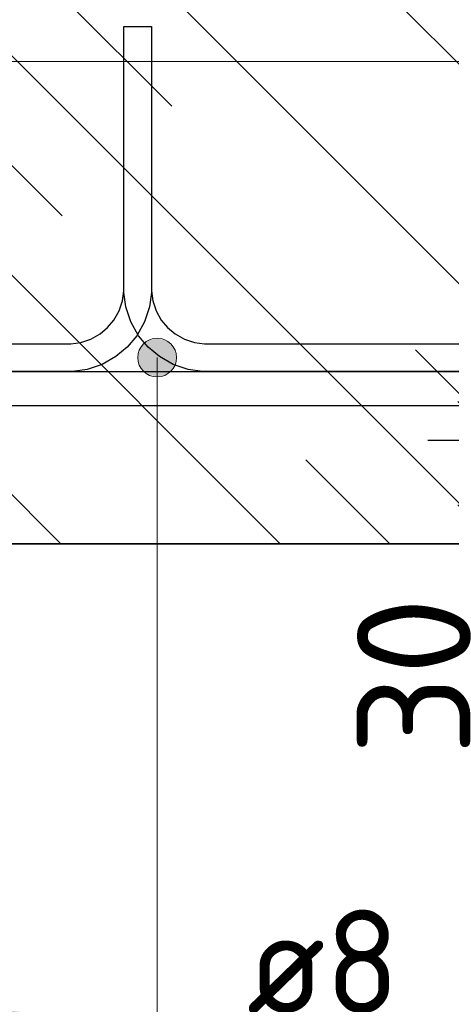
# Model space of a CAD drawing. Header units: metres. Extents: x -38 to 97, y -15 to 21.
# Tile 165 of 233: x 72.479 to 72.604, y 8.198 to 8.484. Entities that reach past the tile are written whole.
import ezdxf

# ---------------------------------------------------------------- set-up
doc = ezdxf.new("R2010")
doc.units = ezdxf.units.M
doc.header["$PDMODE"] = 65
for name, color, linetype, lineweight in [('XR$3$Арм. стержнями нижней зоны', 180, 'Continuous', 35), ('XR$3$Арм.стержн. Арматура края', 96, 'Continuous', 35), ('XR$3$Размерная линия_ общее', 7, 'Continuous', 13), ('XR$4$Арм. стержнями нижней зоны', 180, 'Continuous', 35), ('XR$4$Арм.стержн. Арматура края', 96, 'Continuous', 35), ('XR$4$Размерная линия_ общее', 7, 'Continuous', 13), ('XR$6$Арм. стержнями нижней зоны', 180, 'Continuous', 35), ('XR$6$Арм.стержн. Арматура края', 96, 'Continuous', 35), ('XR$6$Размерная линия_ общее', 7, 'Continuous', 13)]:
    doc.layers.add(name, color=color, linetype=linetype, lineweight=lineweight)
for name, color, linetype, lineweight, true_color in [('XR$3$Арм.стержн. Фиксатор', 7, 'Continuous', 35, 0x501e0f), ('XR$4$Арм.стержн. Фиксатор', 7, 'Continuous', 35, 0x501e0f), ('XR$6$Арм.стержн. Фиксатор', 7, 'Continuous', 35, 0x501e0f)]:
    doc.layers.add(name, color=color, linetype=linetype, lineweight=lineweight, true_color=true_color)
doc.styles.add('ISOCPEUR', font='txt')
doc.dimstyles.new('DIMSTYLE_11', dxfattribs={"dimtxt": 0.033, "dimasz": 0.0375, "dimexe": 0, "dimexo": 0, "dimgap": 0.0165, "dimtad": 2, "dimdec": 0, "dimlfac": 1000, "dimrnd": 1, "dimzin": 12, "dimdsep": 46, "dimtxsty": 'ISOCPEUR', "dimblk1": 'ALL_ML_STRICH', "dimblk2": 'ALL_ML_STRICH', "dimsah": 1, "dimcen": 0, "dimclrd": 7, "dimclre": 256, "dimclrt": 7, "dimadec": 0, "dimazin": 0, "dimtfac": 1, "dimtdec": 0, "dimtix": 1, "dimtmove": 2, "dimatfit": 3, "dimfxl": 0, "dimtvp": 1.2, "dimtzin": 0, "dimlwd": 0, "dimlwe": -3, "dimarcsym": 0})
pattern_1 = [(135, (0, 0), (-0.031819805, -0.031819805), [0.4, -0.05, 0, -0.05]), (135, (-0.01591, -0.01591), (-0.031819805, -0.031819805), [0.8, -0.1, 0.1, -0.1])]

# ---------------------------------------------------------------- blocks, each defined once
blk = doc.blocks.new('ALL_ML_STRICH')
at = {"color": 0, "linetype": 'ByBlock', "lineweight": -2}
for p, q in [((0, -0.5), (0, 0.5)), ((-0.3, -0.3), (0.3, 0.3)), ((-1, 0), (0.5, 0))]:
    blk.add_line(p, q, dxfattribs=at)
blk = doc.blocks.new('*D138')
at = {"layer": 'DEFPOINTS', "color": 7, "linetype": 'Continuous', "lineweight": 13, "transparency": 33554687}
for p in [(72.5769, 8.36188), (72.61689, 8.36188), (72.5769, 8.33188)]:
    blk.add_point(p, dxfattribs=at)
at = {"layer": 'XR$3$Размерная линия_ общее', "color": 253, "linetype": 'Continuous', "lineweight": -2, "true_color": 0xa0a0a0, "transparency": 33554687}
for p, q in [((72.5969, 8.36188), (72.61689, 8.36188)), ((72.5969, 8.33188), (72.61689, 8.33188))]:
    blk.add_line(p, q, dxfattribs=at)
at = {"layer": 'XR$3$Размерная линия_ общее', "color": 7, "linetype": 'Continuous', "lineweight": -2, "transparency": 33554687}
blk.add_line((72.61689, 8.36188), (72.61689, 8.33188), dxfattribs=at)
at = {"layer": 'XR$3$Размерная линия_ общее', "color": 7, "linetype": 'Continuous', "lineweight": 13, "transparency": 33554687, "xscale": 0.0375, "yscale": 0.0375, "zscale": 0.0375}
for p, rotation in [((72.61689, 8.36188), 90), ((72.61689, 8.33188), 270)]:
    blk.add_blockref('ALL_ML_STRICH', p, dxfattribs=dict(at, rotation=rotation))
at = {"layer": 'XR$3$Размерная линия_ общее', "color": 7, "linetype": 'Continuous', "lineweight": 13, "transparency": 33554687, "insert": (72.59289, 8.29345), "char_height": 0.033, "width": 0.066, "attachment_point": 5, "rotation": 90, "style": 'ISOCPEUR'}
blk.add_mtext('\\A1;{30}', dxfattribs=at)
at = {"layer": 'XR$3$Размерная линия_ общее', "color": 7, "linetype": 'Continuous', "lineweight": 13, "transparency": 33554687, "insert": (72.67143, 8.26997), "char_height": 0.027, "width": 0.00135, "attachment_point": 1, "rotation": 270, "line_spacing_factor": 0.60241, "style": 'ISOCPEUR'}
blk.add_mtext('з.с.', dxfattribs=at)
blk = doc.blocks.new('*D305')
at = {"layer": 'DEFPOINTS', "color": 7, "linetype": 'Continuous', "lineweight": 13, "transparency": 33554687}
for p in [(72.5769, 8.36188), (72.61689, 8.36188), (72.5769, 8.33188)]:
    blk.add_point(p, dxfattribs=at)
at = {"layer": 'XR$4$Размерная линия_ общее', "color": 253, "linetype": 'Continuous', "lineweight": -2, "true_color": 0xa0a0a0, "transparency": 33554687}
for p, q in [((72.5969, 8.36188), (72.61689, 8.36188)), ((72.5969, 8.33188), (72.61689, 8.33188))]:
    blk.add_line(p, q, dxfattribs=at)
at = {"layer": 'XR$4$Размерная линия_ общее', "color": 7, "linetype": 'Continuous', "lineweight": -2, "transparency": 33554687}
blk.add_line((72.61689, 8.36188), (72.61689, 8.33188), dxfattribs=at)
at = {"layer": 'XR$4$Размерная линия_ общее', "color": 7, "linetype": 'Continuous', "lineweight": 13, "transparency": 33554687, "xscale": 0.0375, "yscale": 0.0375, "zscale": 0.0375}
for p, rotation in [((72.61689, 8.36188), 90), ((72.61689, 8.33188), 270)]:
    blk.add_blockref('ALL_ML_STRICH', p, dxfattribs=dict(at, rotation=rotation))
at = {"layer": 'XR$4$Размерная линия_ общее', "color": 7, "linetype": 'Continuous', "lineweight": 13, "transparency": 33554687, "insert": (72.59289, 8.29345), "char_height": 0.033, "width": 0.066, "attachment_point": 5, "rotation": 90, "style": 'ISOCPEUR'}
blk.add_mtext('\\A1;{30}', dxfattribs=at)
at = {"layer": 'XR$4$Размерная линия_ общее', "color": 7, "linetype": 'Continuous', "lineweight": 13, "transparency": 33554687, "insert": (72.67143, 8.26997), "char_height": 0.027, "width": 0.00135, "attachment_point": 1, "rotation": 270, "line_spacing_factor": 0.60241, "style": 'ISOCPEUR'}
blk.add_mtext('з.с.', dxfattribs=at)
blk = doc.blocks.new('*D760')
at = {"layer": 'DEFPOINTS', "color": 7, "linetype": 'Continuous', "lineweight": 13, "transparency": 33554687}
for p in [(72.5769, 8.36188), (72.61689, 8.36188), (72.5769, 8.33188)]:
    blk.add_point(p, dxfattribs=at)
at = {"layer": 'XR$6$Размерная линия_ общее', "color": 253, "linetype": 'Continuous', "lineweight": -2, "true_color": 0xa0a0a0, "transparency": 33554687}
for p, q in [((72.5969, 8.36188), (72.61689, 8.36188)), ((72.5969, 8.33188), (72.61689, 8.33188))]:
    blk.add_line(p, q, dxfattribs=at)
at = {"layer": 'XR$6$Размерная линия_ общее', "color": 7, "linetype": 'Continuous', "lineweight": -2, "transparency": 33554687}
blk.add_line((72.61689, 8.36188), (72.61689, 8.33188), dxfattribs=at)
at = {"layer": 'XR$6$Размерная линия_ общее', "color": 7, "linetype": 'Continuous', "lineweight": 13, "transparency": 33554687, "xscale": 0.0375, "yscale": 0.0375, "zscale": 0.0375}
for p, rotation in [((72.61689, 8.36188), 90), ((72.61689, 8.33188), 270)]:
    blk.add_blockref('ALL_ML_STRICH', p, dxfattribs=dict(at, rotation=rotation))
at = {"layer": 'XR$6$Размерная линия_ общее', "color": 7, "linetype": 'Continuous', "lineweight": 13, "transparency": 33554687, "insert": (72.59289, 8.29345), "char_height": 0.033, "width": 0.066, "attachment_point": 5, "rotation": 90, "style": 'ISOCPEUR'}
blk.add_mtext('\\A1;{30}', dxfattribs=at)
at = {"layer": 'XR$6$Размерная линия_ общее', "color": 7, "linetype": 'Continuous', "lineweight": 13, "transparency": 33554687, "insert": (72.67143, 8.26997), "char_height": 0.027, "width": 0.00135, "attachment_point": 1, "rotation": 270, "line_spacing_factor": 0.60241, "style": 'ISOCPEUR'}
blk.add_mtext('з.с.', dxfattribs=at)

msp = doc.modelspace()

# ---------------------------------------------------------------- hatches: boundary and pattern name
at = {"linetype": 'Continuous', "lineweight": 13, "transparency": 33554687}
h = msp.add_hatch(dxfattribs=at)
h.set_pattern_fill('__________540', scale=0.015, style=0, pattern_type=2)
h.set_pattern_definition(pattern_1)
h.paths.add_polyline_path([(72.1675, 8.53188), (72.1675, 8.33188), (72.75595, 8.33188), (72.75595, 8.53188)], flags=0)
h = msp.add_hatch(dxfattribs=at)
h.set_pattern_fill('__________540', scale=0.015, style=0, pattern_type=2)
h.set_pattern_definition(pattern_1)
h.paths.add_polyline_path([(72.1675, 8.53188), (72.1675, 8.33188), (72.75595, 8.33188), (72.75595, 8.53188)], flags=0)
h = msp.add_hatch(dxfattribs=at)
h.set_pattern_fill('__________540', scale=0.015, style=0, pattern_type=2)
h.set_pattern_definition(pattern_1)
h.paths.add_polyline_path([(72.1675, 8.53188), (72.1675, 8.33188), (72.75595, 8.33188), (72.75595, 8.53188)], flags=0)
at = {"layer": 'XR$3$Арм.стержн. Фиксатор', "linetype": 'Continuous', "lineweight": 13, "transparency": 33554687}
for points in [[(72.51357, 8.38869), (72.52325, 8.38869), (72.52122, 8.39071)], [(72.51357, 8.38869), (72.52122, 8.39071), (72.5156, 8.39071)], [(72.5156, 8.39071), (72.52122, 8.39071), (72.51841, 8.3915)], [(72.51278, 8.38588), (72.52403, 8.38588), (72.52325, 8.38869)], [(72.51278, 8.38588), (72.52325, 8.38869), (72.51357, 8.38869)], [(72.51357, 8.38306), (72.52403, 8.38588), (72.51278, 8.38588)], [(72.51357, 8.38306), (72.52325, 8.38306), (72.52403, 8.38588)], [(72.5156, 8.38104), (72.52325, 8.38306), (72.51357, 8.38306)], [(72.5156, 8.38104), (72.52122, 8.38104), (72.52325, 8.38306)], [(72.52122, 8.38104), (72.5156, 8.38104), (72.51841, 8.38025)]]:
    msp.add_hatch(color=7, dxfattribs=at).paths.add_polyline_path(points)
at = {"layer": 'XR$4$Арм.стержн. Фиксатор', "linetype": 'Continuous', "lineweight": 13, "transparency": 33554687}
for points in [[(72.51357, 8.38869), (72.52325, 8.38869), (72.52122, 8.39071)], [(72.51357, 8.38869), (72.52122, 8.39071), (72.5156, 8.39071)], [(72.5156, 8.39071), (72.52122, 8.39071), (72.51841, 8.3915)], [(72.51278, 8.38588), (72.52403, 8.38588), (72.52325, 8.38869)], [(72.51278, 8.38588), (72.52325, 8.38869), (72.51357, 8.38869)], [(72.51357, 8.38306), (72.52403, 8.38588), (72.51278, 8.38588)], [(72.51357, 8.38306), (72.52325, 8.38306), (72.52403, 8.38588)], [(72.5156, 8.38104), (72.52325, 8.38306), (72.51357, 8.38306)], [(72.5156, 8.38104), (72.52122, 8.38104), (72.52325, 8.38306)], [(72.52122, 8.38104), (72.5156, 8.38104), (72.51841, 8.38025)]]:
    msp.add_hatch(color=7, dxfattribs=at).paths.add_polyline_path(points)
at = {"layer": 'XR$6$Арм.стержн. Фиксатор', "linetype": 'Continuous', "lineweight": 13, "transparency": 33554687}
for points in [[(72.51357, 8.38869), (72.52325, 8.38869), (72.52122, 8.39071)], [(72.51357, 8.38869), (72.52122, 8.39071), (72.5156, 8.39071)], [(72.5156, 8.39071), (72.52122, 8.39071), (72.51841, 8.3915)], [(72.51278, 8.38588), (72.52403, 8.38588), (72.52325, 8.38869)], [(72.51278, 8.38588), (72.52325, 8.38869), (72.51357, 8.38869)], [(72.51357, 8.38306), (72.52403, 8.38588), (72.51278, 8.38588)], [(72.51357, 8.38306), (72.52325, 8.38306), (72.52403, 8.38588)], [(72.5156, 8.38104), (72.52325, 8.38306), (72.51357, 8.38306)], [(72.5156, 8.38104), (72.52122, 8.38104), (72.52325, 8.38306)], [(72.52122, 8.38104), (72.5156, 8.38104), (72.51841, 8.38025)]]:
    msp.add_hatch(color=7, dxfattribs=at).paths.add_polyline_path(points)

# ---------------------------------------------------------------- linework, layer by layer
at = {"color": 7, "linetype": 'Continuous', "lineweight": 13, "transparency": 33554687}
msp.add_line((86.41979, 8.47171), (67.91979, 8.47171), dxfattribs=at)
at = {"color": 7, "linetype": 'Continuous', "lineweight": 35, "transparency": 33554687}
msp.add_line((72.1675, 8.33188), (72.75595, 8.33188), dxfattribs=at)
msp.add_line((72.1675, 8.33188), (72.75595, 8.33188), dxfattribs=at)
msp.add_line((72.1675, 8.33188), (72.75595, 8.33188), dxfattribs=at)
at = {"layer": 'XR$3$Арм. стержнями нижней зоны', "color": 4, "linetype": 'Continuous', "lineweight": 25, "transparency": 33554687}
for points in [[(72.76095, 8.37188), (72.1875, 8.37188), (72.1875, 8.38188), (72.76095, 8.38188), (72.76095, 8.37188)], [(72.76095, 8.37188), (72.44251, 8.37188), (72.44251, 8.38188), (72.76095, 8.38188), (72.76095, 8.37188)]]:
    msp.add_lwpolyline(points, dxfattribs=at)
at = {"layer": 'XR$3$Арм.стержн. Арматура края', "color": 4, "linetype": 'Continuous', "lineweight": 25, "transparency": 33554687}
for points in [[(72.21676, 8.38188), (72.6875, 8.38188), (72.6875, 8.37188)], [(72.6875, 8.37188), (72.21607, 8.37188)]]:
    msp.add_lwpolyline(points, dxfattribs=at)
at = {"layer": 'XR$3$Арм.стержн. Фиксатор', "color": 7, "linetype": 'Continuous', "lineweight": 13, "transparency": 33554687}
for p, q in [((72.51841, 8.3915), (72.51841, 8.3915)), ((72.51278, 8.38588), (72.51278, 8.38588)), ((72.51841, 8.17967), (72.51841, 8.38588)), ((72.52403, 8.38588), (72.52403, 8.38588)), ((72.51841, 8.38025), (72.51841, 8.38025))]:
    msp.add_line(p, q, dxfattribs=at)
at = {"layer": 'XR$3$Арм.стержн. Фиксатор', "color": 40, "linetype": 'Continuous', "lineweight": 25, "transparency": 33554687}
for points in [[(72.70875, 8.38188), (72.5316, 8.38188), (72.52743, 8.38246), (72.52308, 8.38389), (72.51907, 8.38614), (72.51577, 8.3889), (72.51301, 8.3922), (72.51077, 8.3962), (72.50933, 8.40056), (72.50875, 8.40473), (72.50875, 8.48188), (72.51675, 8.48188), (72.51675, 8.40473), (72.51617, 8.40056), (72.51474, 8.3962), (72.51249, 8.3922), (72.50973, 8.3889), (72.50643, 8.38614), (72.50242, 8.38389), (72.49807, 8.38246), (72.4939, 8.38188), (72.31675, 8.38188)], [(72.31675, 8.38988), (72.49335, 8.38988), (72.49625, 8.39028), (72.49919, 8.39125), (72.50187, 8.39275), (72.50405, 8.39457), (72.50588, 8.39676), (72.50738, 8.39944), (72.50835, 8.40237), (72.50875, 8.40528), (72.50875, 8.48188), (72.51675, 8.48188), (72.51675, 8.40528), (72.51716, 8.40237), (72.51812, 8.39944), (72.51963, 8.39676), (72.52145, 8.39457), (72.52363, 8.39275), (72.52632, 8.39125), (72.52925, 8.39028), (72.53216, 8.38988), (72.70875, 8.38988), (72.70875, 8.38188)]]:
    msp.add_lwpolyline(points, dxfattribs=at)
at = {"layer": 'XR$3$Арм.стержн. Фиксатор', "color": 7, "linetype": 'Continuous', "lineweight": 13, "transparency": 33554687}
msp.add_circle((72.51841, 8.38588), 0.00563, dxfattribs=at)
at = {"layer": 'XR$4$Арм. стержнями нижней зоны', "color": 4, "linetype": 'Continuous', "lineweight": 25, "transparency": 33554687}
for points in [[(72.76095, 8.37188), (72.1875, 8.37188), (72.1875, 8.38188), (72.76095, 8.38188), (72.76095, 8.37188)], [(72.76095, 8.37188), (72.1875, 8.37188), (72.1875, 8.38188), (72.76095, 8.38188), (72.76095, 8.37188)], [(72.76095, 8.37188), (72.44251, 8.37188), (72.44251, 8.38188), (72.76095, 8.38188), (72.76095, 8.37188)]]:
    msp.add_lwpolyline(points, dxfattribs=at)
at = {"layer": 'XR$4$Арм.стержн. Арматура края', "color": 4, "linetype": 'Continuous', "lineweight": 25, "transparency": 33554687}
for points in [[(72.21676, 8.38188), (72.6875, 8.38188), (72.6875, 8.37188)], [(72.6875, 8.37188), (72.21607, 8.37188)]]:
    msp.add_lwpolyline(points, dxfattribs=at)
at = {"layer": 'XR$4$Арм.стержн. Фиксатор', "color": 7, "linetype": 'Continuous', "lineweight": 13, "transparency": 33554687}
for p, q in [((72.51841, 8.3915), (72.51841, 8.3915)), ((72.51278, 8.38588), (72.51278, 8.38588)), ((72.51841, 8.17967), (72.51841, 8.38588)), ((72.52403, 8.38588), (72.52403, 8.38588)), ((72.51841, 8.38025), (72.51841, 8.38025))]:
    msp.add_line(p, q, dxfattribs=at)
at = {"layer": 'XR$4$Арм.стержн. Фиксатор', "color": 40, "linetype": 'Continuous', "lineweight": 25, "transparency": 33554687}
for points in [[(72.70875, 8.38188), (72.5316, 8.38188), (72.52743, 8.38246), (72.52308, 8.38389), (72.51907, 8.38614), (72.51577, 8.3889), (72.51301, 8.3922), (72.51077, 8.3962), (72.50933, 8.40056), (72.50875, 8.40473), (72.50875, 8.48188), (72.51675, 8.48188), (72.51675, 8.40473), (72.51617, 8.40056), (72.51474, 8.3962), (72.51249, 8.3922), (72.50973, 8.3889), (72.50643, 8.38614), (72.50242, 8.38389), (72.49807, 8.38246), (72.4939, 8.38188), (72.31675, 8.38188)], [(72.31675, 8.38988), (72.49335, 8.38988), (72.49625, 8.39028), (72.49919, 8.39125), (72.50187, 8.39275), (72.50405, 8.39457), (72.50588, 8.39676), (72.50738, 8.39944), (72.50835, 8.40237), (72.50875, 8.40528), (72.50875, 8.48188), (72.51675, 8.48188), (72.51675, 8.40528), (72.51716, 8.40237), (72.51812, 8.39944), (72.51963, 8.39676), (72.52145, 8.39457), (72.52363, 8.39275), (72.52632, 8.39125), (72.52925, 8.39028), (72.53216, 8.38988), (72.70875, 8.38988), (72.70875, 8.38188)]]:
    msp.add_lwpolyline(points, dxfattribs=at)
at = {"layer": 'XR$4$Арм.стержн. Фиксатор', "color": 7, "linetype": 'Continuous', "lineweight": 13, "transparency": 33554687}
msp.add_circle((72.51841, 8.38588), 0.00563, dxfattribs=at)
at = {"layer": 'XR$6$Арм. стержнями нижней зоны', "color": 4, "linetype": 'Continuous', "lineweight": 25, "transparency": 33554687}
for points in [[(72.76095, 8.37188), (72.1875, 8.37188), (72.1875, 8.38188), (72.76095, 8.38188), (72.76095, 8.37188)], [(72.76095, 8.37188), (72.44251, 8.37188), (72.44251, 8.38188), (72.76095, 8.38188), (72.76095, 8.37188)]]:
    msp.add_lwpolyline(points, dxfattribs=at)
at = {"layer": 'XR$6$Арм.стержн. Арматура края', "color": 4, "linetype": 'Continuous', "lineweight": 25, "transparency": 33554687}
for points in [[(72.21676, 8.38188), (72.6875, 8.38188), (72.6875, 8.37188)], [(72.6875, 8.37188), (72.21607, 8.37188)]]:
    msp.add_lwpolyline(points, dxfattribs=at)
at = {"layer": 'XR$6$Арм.стержн. Фиксатор', "color": 7, "linetype": 'Continuous', "lineweight": 13, "transparency": 33554687}
for p, q in [((72.51841, 8.3915), (72.51841, 8.3915)), ((72.51278, 8.38588), (72.51278, 8.38588)), ((72.51841, 8.17967), (72.51841, 8.38588)), ((72.52403, 8.38588), (72.52403, 8.38588)), ((72.51841, 8.38025), (72.51841, 8.38025))]:
    msp.add_line(p, q, dxfattribs=at)
at = {"layer": 'XR$6$Арм.стержн. Фиксатор', "color": 40, "linetype": 'Continuous', "lineweight": 25, "transparency": 33554687}
for points in [[(72.70875, 8.38188), (72.5316, 8.38188), (72.52743, 8.38246), (72.52308, 8.38389), (72.51907, 8.38614), (72.51577, 8.3889), (72.51301, 8.3922), (72.51077, 8.3962), (72.50933, 8.40056), (72.50875, 8.40473), (72.50875, 8.48188), (72.51675, 8.48188), (72.51675, 8.40473), (72.51617, 8.40056), (72.51474, 8.3962), (72.51249, 8.3922), (72.50973, 8.3889), (72.50643, 8.38614), (72.50242, 8.38389), (72.49807, 8.38246), (72.4939, 8.38188), (72.31675, 8.38188)], [(72.31675, 8.38988), (72.49335, 8.38988), (72.49625, 8.39028), (72.49919, 8.39125), (72.50187, 8.39275), (72.50405, 8.39457), (72.50588, 8.39676), (72.50738, 8.39944), (72.50835, 8.40237), (72.50875, 8.40528), (72.50875, 8.48188), (72.51675, 8.48188), (72.51675, 8.40528), (72.51716, 8.40237), (72.51812, 8.39944), (72.51963, 8.39676), (72.52145, 8.39457), (72.52363, 8.39275), (72.52632, 8.39125), (72.52925, 8.39028), (72.53216, 8.38988), (72.70875, 8.38988), (72.70875, 8.38188)]]:
    msp.add_lwpolyline(points, dxfattribs=at)
at = {"layer": 'XR$6$Арм.стержн. Фиксатор', "color": 7, "linetype": 'Continuous', "lineweight": 13, "transparency": 33554687}
msp.add_circle((72.51841, 8.38588), 0.00563, dxfattribs=at)

# ---------------------------------------------------------------- texts
at = {"color": 7, "linetype": 'Continuous', "lineweight": 35, "transparency": 33554687, "insert": (70.35063, 7.94671), "char_height": 0.25, "width": 2.7437149, "attachment_point": 7, "style": 'ISOCPEUR'}
msp.add_mtext('\\W0.96;ГОСТ 34028-2016', dxfattribs=at)
at = {"layer": 'XR$3$Арм.стержн. Фиксатор', "color": 7, "linetype": 'Continuous', "lineweight": 25, "transparency": 33554687, "insert": (72.54441, 8.19567), "char_height": 0.03, "width": 0.2511827, "attachment_point": 7, "style": 'ISOCPEUR'}
msp.add_mtext('\\W0.95;ø8 L=810mm ', dxfattribs=at)
at = {"layer": 'XR$4$Арм.стержн. Фиксатор', "color": 7, "linetype": 'Continuous', "lineweight": 25, "transparency": 33554687, "insert": (72.54441, 8.19567), "char_height": 0.03, "width": 0.2511827, "attachment_point": 7, "style": 'ISOCPEUR'}
msp.add_mtext('\\W0.95;ø8 L=810mm ', dxfattribs=at)
at = {"layer": 'XR$6$Арм.стержн. Фиксатор', "color": 7, "linetype": 'Continuous', "lineweight": 25, "transparency": 33554687, "insert": (72.54441, 8.19567), "char_height": 0.03, "width": 0.2511827, "attachment_point": 7, "style": 'ISOCPEUR'}
msp.add_mtext('\\W0.95;ø8 L=810mm ', dxfattribs=at)

# ---------------------------------------------------------------- dimensions: what is measured, and where the dimension line sits
at = {"layer": 'XR$3$Размерная линия_ общее', "color": 7, "linetype": 'Continuous', "lineweight": 13, "transparency": 33554687}
dim = msp.add_linear_dim(base=(72.61689, 8.33188), p1=(72.5969, 8.36188), p2=(72.5969, 8.33188), angle=270, text='<>\\Xз.с.', dimstyle='DIMSTYLE_11', override={"dimpost": '<>', "dimclrd": 7, "dimclre": 253, "dimclrt": 7, "dimlwd": 0, "dimlwe": 65533}, dxfattribs=at)
dim.commit()
dim.dimension.update_dxf_attribs({"geometry": '*D138', "text_midpoint": (72.59289, 8.29345), "dimtype": 160})
at = {"layer": 'XR$4$Размерная линия_ общее', "color": 7, "linetype": 'Continuous', "lineweight": 13, "transparency": 33554687}
dim = msp.add_linear_dim(base=(72.61689, 8.33188), p1=(72.5969, 8.36188), p2=(72.5969, 8.33188), angle=270, text='<>\\Xз.с.', dimstyle='DIMSTYLE_11', override={"dimpost": '<>', "dimclrd": 7, "dimclre": 253, "dimclrt": 7, "dimlwd": 0, "dimlwe": 65533}, dxfattribs=at)
dim.commit()
dim.dimension.update_dxf_attribs({"geometry": '*D305', "text_midpoint": (72.59289, 8.29345), "dimtype": 160})
at = {"layer": 'XR$6$Размерная линия_ общее', "color": 7, "linetype": 'Continuous', "lineweight": 13, "transparency": 33554687}
dim = msp.add_linear_dim(base=(72.61689, 8.33188), p1=(72.5969, 8.36188), p2=(72.5969, 8.33188), angle=270, text='<>\\Xз.с.', dimstyle='DIMSTYLE_11', override={"dimpost": '<>', "dimclrd": 7, "dimclre": 253, "dimclrt": 7, "dimlwd": 0, "dimlwe": 65533}, dxfattribs=at)
dim.commit()
dim.dimension.update_dxf_attribs({"geometry": '*D760', "text_midpoint": (72.59289, 8.29345), "dimtype": 160})

doc.saveas('drawing.dxf')
